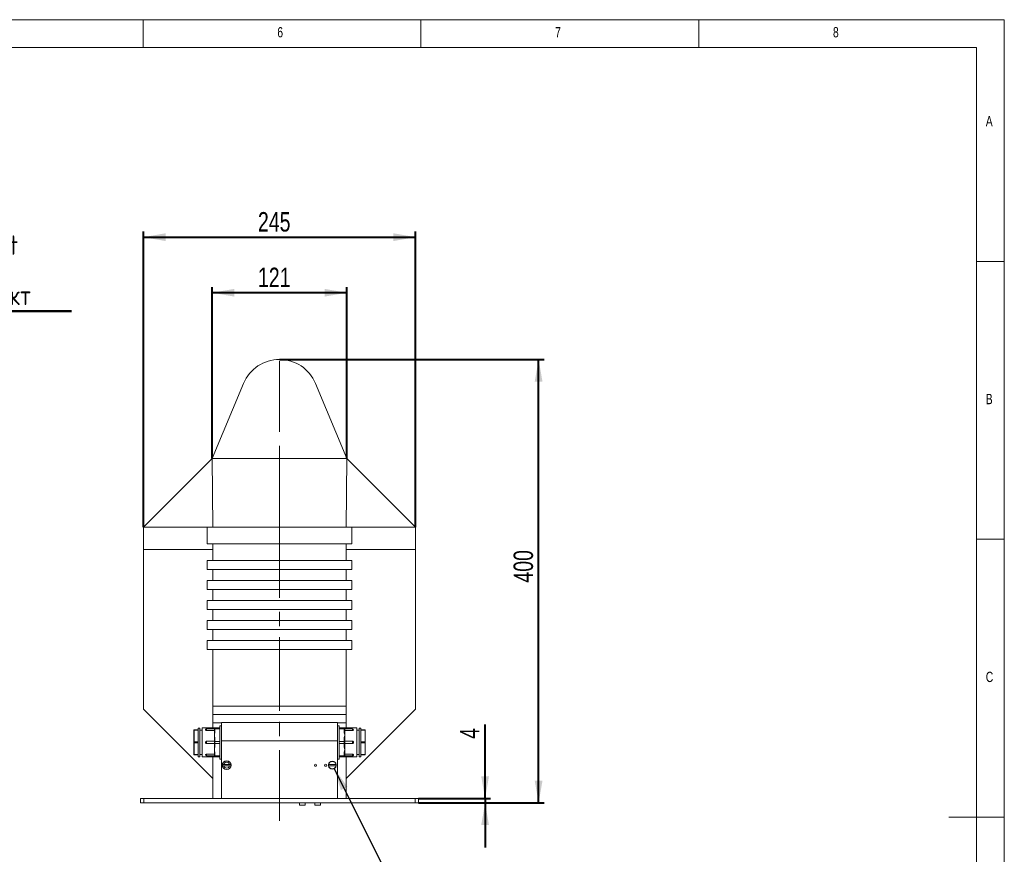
# Model space of a CAD drawing. Header units: millimetres. Extents: x 5 to 592, y 5 to 292.
# Tile 7 of 8: x 238 to 415, y 142 to 292. Entities that reach past the tile are written whole.
import ezdxf

# ---------------------------------------------------------------- set-up
doc = ezdxf.new("R2010")
doc.units = ezdxf.units.MM
doc.linetypes.add('CENTERX2', pattern=[20.32, 12.7, -2.54, 2.54, -2.54])
doc.layers.add('KÓTY_DO_VÝKRESŮ_NA_WEB', color=7, linetype='Continuous', lineweight=40)
doc.styles.add('SLDTEXTSTYLE0', font='TXT', dxfattribs={"width": 0.75})
doc.styles.add('SLDTEXTSTYLE4', font='TXT', dxfattribs={"width": 0.75, "bigfont": 'bigfont'})
doc.dimstyles.new('SLDDIMSTYLE0', dxfattribs={"dimtxt": 3.5, "dimasz": 4, "dimexe": 0, "dimexo": 0.0625, "dimgap": 0.875, "dimtad": 1, "dimdec": 1, "dimlfac": 5, "dimrnd": 1e-09, "dimzin": 12, "dimdsep": 46, "dimtxsty": 'SLDTEXTSTYLE0', "dimsah": 1, "dimcen": 0.09, "dimadec": 0, "dimazin": 3, "dimtfac": 1, "dimtmove": 0, "dimatfit": 0, "dimfxl": 1, "dimfrac": 2, "dimtolj": 1, "dimtzin": 12, "dimarcsym": 0})
doc.dimstyles.new('SLDDIMSTYLE1', dxfattribs={"dimtxt": 3.5, "dimasz": 4, "dimexe": 0, "dimexo": 0.0625, "dimgap": 0.875, "dimtad": 1, "dimdec": 1, "dimlfac": 5, "dimrnd": 1e-09, "dimzin": 12, "dimdsep": 46, "dimtxsty": 'SLDTEXTSTYLE0', "dimsah": 1, "dimcen": 0.09, "dimadec": 0, "dimazin": 3, "dimtfac": 1, "dimtofl": 0, "dimtmove": 0, "dimatfit": 3, "dimfxl": 1, "dimfrac": 2, "dimtolj": 1, "dimtzin": 12, "dimarcsym": 0})
doc.dimstyles.new('SLDDIMSTYLE2', dxfattribs={"dimtxt": 0.18, "dimasz": 4, "dimexe": 0, "dimexo": 0.0625, "dimgap": 0, "dimtad": 0, "dimtih": 1, "dimtoh": 1, "dimdec": 0, "dimrnd": 1e-09, "dimzin": 0, "dimdsep": 46, "dimtxsty": 'Standard', "dimsah": 1, "dimcen": 0.09, "dimadec": 0, "dimazin": 0, "dimtfac": 4, "dimtdec": 0, "dimtofl": 0, "dimtmove": 0, "dimatfit": 3, "dimfxl": 1, "dimfrac": 2, "dimtolj": 1, "dimtzin": 0, "dimarcsym": 0})

# ---------------------------------------------------------------- blocks, each defined once
blk = doc.blocks.new('SW_NOTE_3')
at = {"layer": 'KÓTY_DO_VÝKRESŮ_NA_WEB', "color": 0}
for p, q in [((0, 0), (36.08, 0)), ((36.08, 0), (0, 0)), ((0, 0), (36.08, 0)), ((36.08, 0), (0, 0)), ((0, 0), (36.08, 0)), ((36.08, 0), (0, 0))]:
    blk.add_line(p, q, dxfattribs=at)
at = {"layer": 'KÓTY_DO_VÝKRESŮ_NA_WEB', "color": 0, "char_height": 3.5, "attachment_point": 1}
for s, insert, style in [('Pružný kontakt', (0.04, 13.62), 'SLDTEXTSTYLE4'), ('Flexible contact', (0.04, 9.09), 'SLDTEXTSTYLE0'), ('\\M+18443\\M+18479\\M+18471\\M+1847B\\M+18479\\M+1847A \\M+1847B\\M+18480\\M+1847E\\M+18484\\M+18470\\M+1847B\\M+18484', (0.04, 4.57), 'SLDTEXTSTYLE4')]:
    blk.add_mtext(s, dxfattribs=dict(at, insert=insert, style=style))
blk = doc.blocks.new('_D_12')
at = {"layer": 'KÓTY_DO_VÝKRESŮ_NA_WEB'}
for p, q in [((272.46, 213.08), (272.46, 243.87)), ((296.66, 242.87), (272.46, 242.87)), ((296.66, 213.08), (296.66, 243.87))]:
    blk.add_line(p, q, dxfattribs=at)
for points in [[(272.46, 242.87), (276.46, 242.17), (276.46, 243.57)], [(296.66, 242.87), (292.66, 243.57), (292.66, 242.17)]]:
    blk.add_solid(points, dxfattribs=at)
at = {"layer": 'KÓTY_DO_VÝKRESŮ_NA_WEB', "insert": (280.68, 247.38), "char_height": 3.5, "attachment_point": 1, "style": 'SLDTEXTSTYLE0'}
blk.add_mtext('121', dxfattribs=at)
blk = doc.blocks.new('_D_13')
at = {"layer": 'KÓTY_DO_VÝKRESŮ_NA_WEB'}
for p, q in [((260.06, 200.68), (260.06, 253.87)), ((309.06, 200.68), (309.06, 253.87)), ((260.06, 252.87), (309.06, 252.87))]:
    blk.add_line(p, q, dxfattribs=at)
for points in [[(260.06, 252.87), (264.06, 252.17), (264.06, 253.57)], [(309.06, 252.87), (305.06, 253.57), (305.06, 252.17)]]:
    blk.add_solid(points, dxfattribs=at)
at = {"layer": 'KÓTY_DO_VÝKRESŮ_NA_WEB', "insert": (280.68, 257.38), "char_height": 3.5, "attachment_point": 1, "style": 'SLDTEXTSTYLE0'}
blk.add_mtext('245', dxfattribs=at)
blk = doc.blocks.new('_D_14')
at = {"layer": 'KÓTY_DO_VÝKRESŮ_NA_WEB'}
for p, q in [((321.56, 151.87), (321.56, 165.17)), ((309.57, 151.87), (322.56, 151.87)), ((309.57, 151.07), (322.56, 151.07)), ((321.56, 151.87), (321.56, 151.07)), ((321.56, 151.07), (321.56, 143.07))]:
    blk.add_line(p, q, dxfattribs=at)
for points in [[(321.56, 151.87), (322.26, 155.87), (320.86, 155.87)], [(321.56, 151.07), (320.86, 147.07), (322.26, 147.07)]]:
    blk.add_solid(points, dxfattribs=at)
at = {"layer": 'KÓTY_DO_VÝKRESŮ_NA_WEB', "insert": (317.05, 162.59), "char_height": 3.5, "attachment_point": 1, "rotation": 90, "style": 'SLDTEXTSTYLE0'}
blk.add_mtext('4', dxfattribs=at)
blk = doc.blocks.new('_D_15')
at = {"layer": 'KÓTY_DO_VÝKRESŮ_NA_WEB'}
for p, q in [((284.57, 230.87), (332.19, 230.87)), ((331.19, 151.07), (331.19, 230.87)), ((309.57, 151.07), (332.19, 151.07))]:
    blk.add_line(p, q, dxfattribs=at)
for points in [[(331.19, 230.87), (330.49, 226.87), (331.89, 226.87)], [(331.19, 151.07), (331.89, 155.07), (330.49, 155.07)]]:
    blk.add_solid(points, dxfattribs=at)
at = {"layer": 'KÓTY_DO_VÝKRESŮ_NA_WEB', "insert": (326.68, 190.71), "char_height": 3.5, "attachment_point": 1, "rotation": 90, "style": 'SLDTEXTSTYLE0'}
blk.add_mtext('400', dxfattribs=at)

msp = doc.modelspace()

# ---------------------------------------------------------------- linework, layer by layer
at = {"color": 7, "linetype": 'Continuous', "lineweight": 0}
for p, q in [((415, 292), (5, 292)), ((260, 287), (260, 292)), ((310, 292), (310, 287)), ((360, 287), (360, 292)), ((415, 5), (415, 292)), ((410, 287), (10, 287)), ((410, 287), (410, 10)), ((415, 248.5), (410, 248.5)), ((410, 198.5), (415, 198.5)), ((415, 148.5), (405, 148.5))]:
    msp.add_line(p, q, dxfattribs=at)
at = {"color": 7, "linetype": 'Continuous', "lineweight": 15}
for p, q in [((278.104, 226.565), (272.463, 213.066)), ((291.022, 226.565), (296.663, 213.066)), ((260.063, 200.666), (272.463, 213.066)), ((296.663, 213.066), (272.463, 213.066)), ((272.463, 213.066), (272.563, 200.666)), ((296.663, 213.066), (296.563, 200.666)), ((309.063, 200.666), (296.663, 213.066)), ((260.063, 200.666), (260.063, 196.666)), ((271.563, 200.666), (260.063, 200.666)), ((271.563, 200.666), (297.563, 200.666)), ((271.563, 200.666), (271.563, 197.666)), ((297.563, 197.666), (297.563, 200.666)), ((297.563, 200.666), (309.063, 200.666)), ((309.063, 200.666), (309.063, 196.666)), ((271.563, 197.666), (297.563, 197.666)), ((272.563, 197.666), (272.563, 196.666)), ((296.563, 197.666), (296.563, 196.666)), ((260.063, 196.666), (272.563, 196.666)), ((260.063, 196.666), (260.063, 167.966)), ((272.563, 194.666), (272.563, 196.666)), ((296.563, 194.666), (296.563, 196.666)), ((296.563, 196.666), (309.063, 196.666)), ((309.063, 196.666), (309.063, 167.966)), ((271.563, 194.666), (271.563, 193.066)), ((271.563, 194.666), (297.563, 194.666)), ((297.563, 193.066), (297.563, 194.666)), ((271.563, 193.066), (297.563, 193.066)), ((272.563, 191.066), (272.563, 193.066)), ((296.563, 191.066), (296.563, 193.066)), ((271.563, 191.066), (271.563, 189.466)), ((271.563, 191.066), (297.563, 191.066)), ((297.563, 189.466), (297.563, 191.066)), ((271.563, 189.466), (297.563, 189.466)), ((272.563, 187.466), (272.563, 189.466)), ((296.563, 187.466), (296.563, 189.466)), ((271.563, 187.466), (297.563, 187.466)), ((271.563, 187.466), (271.563, 185.866)), ((297.563, 185.866), (297.563, 187.466)), ((271.563, 185.866), (297.563, 185.866)), ((272.563, 183.866), (272.563, 185.866)), ((296.563, 183.866), (296.563, 185.866)), ((271.563, 183.866), (297.563, 183.866)), ((271.563, 183.866), (271.563, 182.266)), ((297.563, 182.266), (297.563, 183.866)), ((271.563, 182.266), (297.563, 182.266)), ((272.563, 180.266), (272.563, 182.266)), ((296.563, 180.266), (296.563, 182.266)), ((271.563, 180.266), (271.563, 178.666)), ((271.563, 180.266), (297.563, 180.266)), ((297.563, 178.666), (297.563, 180.266)), ((271.563, 178.666), (297.563, 178.666)), ((272.563, 168.466), (272.563, 178.666)), ((296.563, 168.466), (296.563, 178.666)), ((272.563, 168.466), (296.563, 168.466)), ((272.563, 166.966), (272.563, 168.466)), ((296.563, 168.466), (296.563, 166.966)), ((260.063, 167.966), (272.563, 155.466)), ((272.563, 166.966), (296.563, 166.966)), ((272.563, 165.466), (272.563, 166.966)), ((296.563, 155.466), (309.063, 167.966)), ((296.563, 166.966), (296.563, 165.466)), ((272.563, 165.466), (274.113, 165.466)), ((272.563, 164.562), (272.563, 165.466)), ((274.113, 164.964), (273.833, 164.964)), ((273.833, 158.964), (273.833, 164.964)), ((274.113, 165.564), (295.013, 165.564)), ((274.113, 162.264), (274.113, 165.564)), ((295.013, 162.264), (295.013, 165.564)), ((295.013, 165.466), (296.563, 165.466)), ((295.293, 164.964), (295.013, 164.964)), ((295.293, 164.964), (295.293, 158.964)), ((296.563, 164.562), (296.563, 165.466)), ((269.133, 164.118), (269.133, 164.194)), ((269.133, 162.039), (269.133, 164.118)), ((269.173, 164.228), (269.173, 164.234)), ((269.173, 164.234), (269.933, 164.234)), ((269.173, 164.228), (269.173, 164.152)), ((269.933, 164.228), (269.173, 164.228)), ((269.173, 164.138), (269.173, 164.152)), ((269.173, 164.152), (269.933, 164.152)), ((269.933, 164.138), (269.173, 164.138)), ((269.173, 164.138), (269.173, 162.059)), ((270.233, 164.535), (269.933, 164.535)), ((269.933, 164.535), (269.933, 164.232)), ((269.933, 164.232), (269.933, 164.228)), ((269.933, 164.228), (269.933, 164.19)), ((269.933, 164.19), (269.933, 164.152)), ((269.933, 164.152), (269.933, 164.146)), ((269.933, 164.146), (269.933, 162.05)), ((270.233, 164.535), (270.233, 159.392)), ((270.633, 164.164), (270.233, 164.164)), ((272.833, 164.562), (270.633, 164.562)), ((270.633, 159.365), (270.633, 164.562)), ((272.833, 164.414), (271.433, 164.414)), ((271.433, 164.414), (271.433, 164.107)), ((271.433, 164.107), (272.833, 164.107)), ((272.833, 164.462), (272.833, 164.562)), ((272.833, 164.315), (272.833, 164.462)), ((272.833, 163.831), (272.833, 164.315)), ((272.833, 163.263), (272.833, 163.831)), ((272.833, 162.594), (272.833, 163.263)), ((272.933, 164.562), (272.933, 164.388)), ((272.933, 164.562), (273.833, 164.562)), ((272.933, 164.388), (272.933, 163.881)), ((272.933, 164.388), (273.833, 164.388)), ((296.193, 164.562), (295.293, 164.562)), ((296.193, 164.388), (295.293, 164.388)), ((296.193, 164.388), (296.193, 164.562)), ((296.193, 163.881), (296.193, 164.388)), ((298.493, 164.562), (296.293, 164.562)), ((296.293, 164.562), (296.293, 164.462)), ((296.293, 164.462), (296.293, 164.315)), ((297.693, 164.414), (296.293, 164.414)), ((296.293, 164.315), (296.293, 163.831)), ((296.293, 164.107), (297.693, 164.107)), ((296.293, 163.831), (296.293, 163.263)), ((296.293, 163.263), (296.293, 162.594)), ((297.693, 164.107), (297.693, 164.414)), ((298.493, 164.562), (298.493, 159.365)), ((298.893, 164.164), (298.493, 164.164)), ((299.193, 164.535), (298.893, 164.535)), ((298.893, 161.964), (298.893, 164.535)), ((299.193, 164.232), (299.193, 164.535)), ((299.193, 164.234), (299.953, 164.234)), ((299.193, 164.228), (299.193, 164.232)), ((299.193, 164.19), (299.193, 164.228)), ((299.953, 164.228), (299.193, 164.228)), ((299.193, 164.152), (299.193, 164.19)), ((299.193, 164.146), (299.193, 164.152)), ((299.193, 164.152), (299.953, 164.152)), ((299.193, 162.05), (299.193, 164.146)), ((299.953, 164.138), (299.193, 164.138)), ((299.953, 164.234), (299.953, 164.228)), ((299.953, 164.152), (299.953, 164.228)), ((299.953, 164.152), (299.953, 164.138)), ((299.953, 162.059), (299.953, 164.138)), ((299.993, 164.194), (299.993, 164.118)), ((299.993, 164.118), (299.993, 162.039)), ((269.173, 162.039), (269.133, 162.039)), ((269.133, 161.888), (269.133, 162.039)), ((269.133, 161.888), (269.173, 161.888)), ((269.133, 159.809), (269.133, 161.888)), ((269.173, 162.039), (269.173, 162.059)), ((269.173, 162.059), (269.933, 162.059)), ((269.933, 162.039), (269.173, 162.039)), ((269.173, 162.039), (269.173, 161.888)), ((269.173, 161.888), (269.933, 161.888)), ((269.173, 161.868), (269.173, 161.888)), ((269.933, 161.868), (269.173, 161.868)), ((269.173, 161.868), (269.173, 159.789)), ((269.933, 162.05), (269.933, 162.039)), ((269.933, 162.039), (269.933, 161.964)), ((269.933, 161.964), (269.933, 161.888)), ((269.933, 161.888), (269.933, 161.877)), ((269.933, 161.877), (269.933, 159.781)), ((272.833, 162.164), (271.433, 162.164)), ((271.433, 162.164), (271.433, 161.764)), ((271.433, 161.764), (272.833, 161.764)), ((272.833, 162.11), (272.833, 162.594)), ((272.833, 161.817), (272.833, 162.11)), ((272.833, 161.333), (272.833, 161.817)), ((272.833, 160.665), (272.833, 161.333)), ((272.933, 162.644), (272.933, 162.137)), ((272.933, 162.137), (272.933, 161.79)), ((272.933, 162.137), (273.833, 162.137)), ((272.933, 161.79), (272.933, 161.283)), ((272.933, 161.79), (273.833, 161.79)), ((274.113, 162.264), (295.013, 162.264)), ((274.113, 151.866), (274.113, 162.264)), ((295.013, 151.866), (295.013, 162.264)), ((296.193, 162.137), (295.293, 162.137)), ((296.193, 161.79), (295.293, 161.79)), ((296.193, 162.137), (296.193, 162.644)), ((296.193, 161.79), (296.193, 162.137)), ((296.193, 161.283), (296.193, 161.79)), ((296.293, 162.594), (296.293, 162.11)), ((297.693, 162.164), (296.293, 162.164)), ((296.293, 162.11), (296.293, 161.817)), ((296.293, 161.817), (296.293, 161.333)), ((296.293, 161.764), (297.693, 161.764)), ((296.293, 161.333), (296.293, 160.665)), ((297.693, 161.764), (297.693, 162.164)), ((298.893, 159.392), (298.893, 161.964)), ((299.193, 162.059), (299.953, 162.059)), ((299.193, 162.039), (299.193, 162.05)), ((299.193, 161.964), (299.193, 162.039)), ((299.953, 162.039), (299.193, 162.039)), ((299.193, 161.888), (299.193, 161.964)), ((299.193, 161.888), (299.953, 161.888)), ((299.193, 161.877), (299.193, 161.888)), ((299.193, 159.781), (299.193, 161.877)), ((299.953, 161.868), (299.193, 161.868)), ((299.953, 162.059), (299.953, 162.039)), ((299.953, 161.888), (299.953, 162.039)), ((299.993, 162.039), (299.953, 162.039)), ((299.953, 161.888), (299.953, 161.868)), ((299.953, 161.888), (299.993, 161.888)), ((299.953, 159.789), (299.953, 161.868)), ((299.993, 162.039), (299.993, 161.888)), ((299.993, 161.888), (299.993, 159.809)), ((269.133, 159.734), (269.133, 159.809)), ((269.173, 159.789), (269.933, 159.789)), ((269.173, 159.775), (269.173, 159.789)), ((269.933, 159.775), (269.173, 159.775)), ((269.173, 159.775), (269.173, 159.699)), ((269.173, 159.699), (269.933, 159.699)), ((269.173, 159.694), (269.173, 159.699)), ((269.933, 159.694), (269.173, 159.694)), ((269.933, 159.781), (269.933, 159.775)), ((269.933, 159.775), (269.933, 159.737)), ((269.933, 159.737), (269.933, 159.699)), ((269.933, 159.699), (269.933, 159.695)), ((269.933, 159.695), (269.933, 159.392)), ((270.233, 159.764), (270.633, 159.764)), ((272.833, 159.82), (271.433, 159.82)), ((271.433, 159.82), (271.433, 159.514)), ((271.433, 159.514), (272.833, 159.514)), ((272.833, 160.096), (272.833, 160.665)), ((272.833, 159.612), (272.833, 160.096)), ((272.833, 159.465), (272.833, 159.612)), ((272.933, 160.046), (272.933, 159.539)), ((272.933, 159.539), (273.833, 159.539)), ((272.933, 159.539), (272.933, 159.365)), ((296.193, 159.539), (295.293, 159.539)), ((296.193, 159.539), (296.193, 160.046)), ((296.193, 159.365), (296.193, 159.539)), ((296.293, 160.665), (296.293, 160.096)), ((296.293, 160.096), (296.293, 159.612)), ((297.693, 159.82), (296.293, 159.82)), ((296.293, 159.612), (296.293, 159.465)), ((296.293, 159.514), (297.693, 159.514)), ((297.693, 159.514), (297.693, 159.82)), ((298.493, 159.764), (298.893, 159.764)), ((299.193, 159.789), (299.953, 159.789)), ((299.193, 159.775), (299.193, 159.781)), ((299.953, 159.775), (299.193, 159.775)), ((299.193, 159.737), (299.193, 159.775)), ((299.193, 159.699), (299.193, 159.737)), ((299.193, 159.699), (299.953, 159.699)), ((299.193, 159.695), (299.193, 159.699)), ((299.193, 159.392), (299.193, 159.695)), ((299.953, 159.694), (299.193, 159.694)), ((299.953, 159.789), (299.953, 159.775)), ((299.953, 159.699), (299.953, 159.775)), ((299.953, 159.699), (299.953, 159.694)), ((299.993, 159.809), (299.993, 159.734)), ((269.933, 159.392), (270.233, 159.392)), ((270.633, 159.365), (272.833, 159.365)), ((272.563, 151.866), (272.563, 159.365)), ((272.833, 159.365), (272.833, 159.465)), ((272.933, 159.365), (273.833, 159.365)), ((273.833, 158.964), (274.113, 158.964)), ((275.582, 157.986), (274.533, 157.986)), ((274.533, 157.746), (275.582, 157.746)), ((293.419, 157.986), (294.717, 157.986)), ((293.419, 157.746), (294.717, 157.746)), ((295.013, 158.964), (295.293, 158.964)), ((296.193, 159.365), (295.293, 159.365)), ((296.293, 159.465), (296.293, 159.365)), ((296.293, 159.365), (298.493, 159.365)), ((296.563, 151.866), (296.563, 159.365)), ((298.893, 159.392), (299.193, 159.392)), ((259.563, 151.066), (259.563, 151.866)), ((259.563, 151.866), (260.163, 151.866)), ((260.163, 151.066), (259.563, 151.066)), ((260.163, 151.866), (260.163, 151.066)), ((308.963, 151.866), (260.163, 151.866)), ((260.163, 151.066), (308.963, 151.066)), ((288.173, 151.066), (288.173, 150.685)), ((288.173, 150.685), (289.173, 150.685)), ((289.173, 150.685), (289.173, 151.066)), ((290.913, 151.066), (290.913, 150.685)), ((290.913, 150.685), (291.913, 150.685)), ((291.913, 150.685), (291.913, 151.066)), ((308.963, 151.066), (308.963, 151.866)), ((308.963, 151.866), (309.563, 151.866)), ((309.563, 151.066), (308.963, 151.066)), ((309.563, 151.866), (309.563, 151.066))]:
    msp.add_line(p, q, dxfattribs=at)
at = {"color": 7, "linetype": 'Continuous', "lineweight": 15, "flags": 128}
for points in [[(269.173, 164.138), (269.165, 164.137), (269.158, 164.136), (269.151, 164.134), (269.145, 164.132), (269.14, 164.129), (269.136, 164.125), (269.134, 164.122), (269.133, 164.118)], [(272.833, 163.831), (272.835, 163.841), (272.84, 163.85), (272.85, 163.859), (272.862, 163.866), (272.877, 163.872), (272.895, 163.877), (272.913, 163.88), (272.933, 163.881)], [(296.193, 163.881), (296.212, 163.88), (296.231, 163.877), (296.248, 163.872), (296.264, 163.866), (296.276, 163.859), (296.285, 163.85), (296.291, 163.841), (296.293, 163.831)], [(299.993, 164.118), (299.992, 164.122), (299.99, 164.125), (299.986, 164.129), (299.981, 164.132), (299.975, 164.134), (299.968, 164.136), (299.961, 164.137), (299.953, 164.138)], [(269.133, 162.039), (269.134, 162.043), (269.136, 162.047), (269.14, 162.051), (269.145, 162.054), (269.151, 162.056), (269.158, 162.058), (269.165, 162.059), (269.173, 162.059)], [(269.173, 161.868), (269.165, 161.868), (269.158, 161.869), (269.151, 161.871), (269.145, 161.874), (269.14, 161.877), (269.136, 161.88), (269.134, 161.884), (269.133, 161.888)], [(272.933, 162.644), (272.913, 162.643), (272.895, 162.641), (272.877, 162.636), (272.862, 162.63), (272.85, 162.622), (272.84, 162.613), (272.835, 162.604), (272.833, 162.594)], [(272.933, 161.283), (272.913, 161.284), (272.895, 161.287), (272.877, 161.291), (272.862, 161.297), (272.85, 161.305), (272.84, 161.314), (272.835, 161.323), (272.833, 161.333)], [(296.193, 162.644), (296.212, 162.643), (296.231, 162.641), (296.248, 162.636), (296.264, 162.63), (296.276, 162.622), (296.285, 162.613), (296.291, 162.604), (296.293, 162.594)], [(296.193, 161.283), (296.212, 161.284), (296.231, 161.287), (296.248, 161.291), (296.264, 161.297), (296.276, 161.305), (296.285, 161.314), (296.291, 161.323), (296.293, 161.333)], [(299.953, 162.059), (299.961, 162.059), (299.968, 162.058), (299.975, 162.056), (299.981, 162.054), (299.986, 162.051), (299.99, 162.047), (299.992, 162.043), (299.993, 162.039)], [(299.993, 161.888), (299.992, 161.884), (299.99, 161.88), (299.986, 161.877), (299.981, 161.874), (299.975, 161.871), (299.968, 161.869), (299.961, 161.868), (299.953, 161.868)], [(269.133, 159.809), (269.134, 159.806), (269.136, 159.802), (269.14, 159.798), (269.145, 159.795), (269.151, 159.793), (269.158, 159.791), (269.165, 159.79), (269.173, 159.789)], [(272.933, 160.046), (272.913, 160.047), (272.895, 160.05), (272.877, 160.055), (272.862, 160.061), (272.85, 160.068), (272.84, 160.077), (272.835, 160.087), (272.833, 160.096)], [(296.293, 160.096), (296.291, 160.087), (296.285, 160.077), (296.276, 160.068), (296.264, 160.061), (296.248, 160.055), (296.231, 160.05), (296.212, 160.047), (296.193, 160.046)], [(299.953, 159.789), (299.961, 159.79), (299.968, 159.791), (299.975, 159.793), (299.981, 159.795), (299.986, 159.798), (299.99, 159.802), (299.992, 159.806), (299.993, 159.809)]]:
    msp.add_lwpolyline(points, dxfattribs=at)
at = {"color": 7, "linetype": 'Continuous', "lineweight": 15}
for centre, radius in [((275.058, 157.866), 0.8), ((275.058, 157.866), 0.777), ((291.033, 157.846), 0.19), ((292.873, 157.846), 0.19)]:
    msp.add_circle(centre, radius, dxfattribs=at)
for centre, radius, start, end in [((284.563, 223.866), 7, 22.68013, 157.31987), ((269.173, 164.194), 0.04, 90, 180), ((269.17, 164.191), 0.0376, 86.19127, 175.59652), ((269.17, 164.115), 0.0376, 86.18899, 175.59637), ((271.433, 164.214), 0.2, 90, 180.0595), ((272.933, 164.462), 0.1, 90, 180), ((296.193, 164.462), 0.1, 0, 90), ((297.693, 164.214), 0.2, 0.05712, 90), ((299.953, 164.194), 0.04, 0, 90), ((299.955, 164.191), 0.0376, 4.40348, 93.80873), ((299.955, 164.115), 0.0376, 4.40363, 93.81101), ((269.17, 159.812), 0.0376, 184.40605, 273.80859), ((269.17, 159.736), 0.0376, 184.40363, 273.81101), ((269.173, 159.734), 0.04, 180, 270), ((271.433, 159.714), 0.2, 180.05712, 270), ((297.693, 159.714), 0.2, 270, 0.0595), ((299.955, 159.812), 0.0376, 266.19141, 355.59395), ((299.955, 159.736), 0.0376, 266.18899, 355.59637), ((299.953, 159.734), 0.04, 270, 0), ((272.933, 159.465), 0.1, 180, 270), ((275.058, 157.866), 0.775, 171.08942, 188.91058), ((275.058, 157.866), 0.538, 12.88604, 167.11396), ((275.058, 157.866), 0.538, 192.88604, 347.11396), ((275.058, 157.866), 0.775, 351.08942, 8.91058), ((294.068, 157.866), 0.7, 170.12911, 189.87089), ((294.068, 157.866), 0.7, 9.87089, 170.12911), ((294.068, 157.866), 0.7, 189.87089, 350.12911), ((294.068, 157.866), 0.66, 10.47568, 169.52432), ((294.068, 157.866), 0.66, 190.47568, 349.52432), ((294.068, 157.866), 0.7, 350.12911, 9.87089), ((296.193, 159.465), 0.1, 270, 0)]:
    msp.add_arc(centre, radius, start, end, dxfattribs=at)
for centre, ratio, start_param, end_param in [((272.933, 164.315), 0.7320508, 1.5707963, 3.1415927), ((296.193, 164.315), 0.7320508, 0, 1.5707963), ((272.933, 162.11), 0.2679492, 1.5707963, 3.1415927), ((272.933, 161.817), 0.2679492, 3.1415927, 4.712389), ((296.193, 162.11), 0.2679492, 0, 1.5707963), ((296.193, 161.817), 0.2679492, 4.712389, 6.2831853), ((272.933, 159.612), 0.7320508, 3.1415927, 4.712389), ((296.193, 159.612), 0.7320508, 4.712389, 6.2831853)]:
    msp.add_ellipse(centre, major_axis=(0.1, 0), ratio=ratio, start_param=start_param, end_param=end_param, dxfattribs=at)
for points, knots in [([(271.433, 164.107), (271.41, 164.108), (271.365, 164.111), (271.306, 164.13), (271.26, 164.158), (271.236, 164.187), (271.234, 164.206), (271.233, 164.214)], [0, 0, 0, 0, 0.2145863, 0.4291645, 0.6438276, 0.8584377, 1, 1, 1, 1]), ([(272.933, 163.881), (272.93, 163.823), (272.919, 163.616), (272.867, 163.411), (272.833, 163.264), (272.833, 163.263)], [0, 0, 0, 0, 0.2776284, 0.993804, 1, 1, 1, 1]), ([(272.833, 163.263), (272.833, 163.261), (272.867, 163.114), (272.919, 162.909), (272.93, 162.702), (272.933, 162.644)], [0, 0, 0, 0, 0.0061923, 0.7223711, 1, 1, 1, 1]), ([(296.293, 163.263), (296.293, 163.264), (296.259, 163.411), (296.206, 163.616), (296.196, 163.823), (296.193, 163.881)], [0, 0, 0, 0, 0.006196, 0.7223716, 1, 1, 1, 1]), ([(296.193, 162.644), (296.196, 162.702), (296.206, 162.909), (296.259, 163.114), (296.293, 163.261), (296.293, 163.263)], [0, 0, 0, 0, 0.2776289, 0.9938077, 1, 1, 1, 1]), ([(297.893, 164.214), (297.891, 164.202), (297.886, 164.179), (297.852, 164.147), (297.801, 164.123), (297.745, 164.109), (297.708, 164.108), (297.693, 164.107)], [0, 0, 0, 0, 0.214191, 0.4283687, 0.6427743, 0.8574249, 1, 1, 1, 1]), ([(271.233, 161.964), (271.235, 161.986), (271.239, 162.031), (271.274, 162.091), (271.324, 162.136), (271.381, 162.16), (271.418, 162.162), (271.433, 162.163)], [0, 0, 0, 0, 0.21419, 0.4283706, 0.6427726, 0.8574244, 1, 1, 1, 1]), ([(271.433, 161.764), (271.41, 161.766), (271.365, 161.77), (271.306, 161.805), (271.26, 161.855), (271.236, 161.912), (271.234, 161.949), (271.233, 161.964)], [0, 0, 0, 0, 0.214586, 0.4291669, 0.6438272, 0.8584338, 1, 1, 1, 1]), ([(272.933, 161.283), (272.93, 161.225), (272.919, 161.018), (272.867, 160.813), (272.833, 160.666), (272.833, 160.665)], [0, 0, 0, 0, 0.2776284, 0.993806, 1, 1, 1, 1]), ([(296.293, 160.665), (296.293, 160.666), (296.259, 160.813), (296.206, 161.018), (296.196, 161.225), (296.193, 161.283)], [0, 0, 0, 0, 0.006194, 0.7223716, 1, 1, 1, 1]), ([(297.693, 162.163), (297.715, 162.161), (297.76, 162.157), (297.82, 162.122), (297.865, 162.072), (297.889, 162.016), (297.892, 161.978), (297.893, 161.964)], [0, 0, 0, 0, 0.2145853, 0.4291665, 0.6438269, 0.8584336, 1, 1, 1, 1]), ([(297.893, 161.964), (297.891, 161.941), (297.886, 161.896), (297.852, 161.836), (297.801, 161.791), (297.745, 161.767), (297.708, 161.765), (297.693, 161.764)], [0, 0, 0, 0, 0.2141896, 0.4283698, 0.6427745, 0.8574241, 1, 1, 1, 1]), ([(271.233, 159.714), (271.235, 159.725), (271.239, 159.748), (271.274, 159.78), (271.324, 159.805), (271.381, 159.818), (271.418, 159.82), (271.433, 159.82)], [0, 0, 0, 0, 0.2141909, 0.4283684, 0.6427738, 0.8574253, 1, 1, 1, 1]), ([(272.833, 160.665), (272.833, 160.663), (272.867, 160.516), (272.919, 160.311), (272.93, 160.104), (272.933, 160.046)], [0, 0, 0, 0, 0.006196, 0.7223716, 1, 1, 1, 1]), ([(296.193, 160.046), (296.196, 160.104), (296.206, 160.311), (296.259, 160.516), (296.293, 160.663), (296.293, 160.665)], [0, 0, 0, 0, 0.2776284, 0.993804, 1, 1, 1, 1]), ([(297.693, 159.82), (297.715, 159.819), (297.76, 159.816), (297.82, 159.797), (297.865, 159.769), (297.889, 159.74), (297.892, 159.721), (297.893, 159.714)], [0, 0, 0, 0, 0.2145854, 0.4291632, 0.6438259, 0.858438, 1, 1, 1, 1]), ([(274.533, 157.986), (274.512, 157.986), (274.462, 157.986), (274.4, 157.986), (274.345, 157.986), (274.308, 157.986), (274.297, 157.986), (274.293, 157.986)], [0, 0, 0, 0, 0.1886429, 0.4374181, 0.5916686, 0.8280344, 1, 1, 1, 1]), ([(274.293, 157.746), (274.293, 157.746), (274.299, 157.746), (274.317, 157.746), (274.359, 157.746), (274.417, 157.746), (274.481, 157.746), (274.521, 157.746), (274.533, 157.746)], [0, 0, 0, 0, 0.0346771, 0.2695606, 0.408585, 0.6497764, 0.8908374, 1, 1, 1, 1]), ([(275.823, 157.986), (275.821, 157.986), (275.813, 157.986), (275.783, 157.986), (275.724, 157.986), (275.654, 157.986), (275.604, 157.986), (275.582, 157.986)], [0, 0, 0, 0, 0.09516, 0.3301829, 0.5663703, 0.8051335, 1, 1, 1, 1]), ([(275.582, 157.746), (275.585, 157.746), (275.616, 157.746), (275.675, 157.746), (275.747, 157.746), (275.802, 157.746), (275.816, 157.746), (275.823, 157.746)], [0, 0, 0, 0, 0.0203994, 0.2733835, 0.5204183, 0.7621438, 1, 1, 1, 1]), ([(293.419, 157.986), (293.414, 157.986), (293.405, 157.986), (293.393, 157.986), (293.384, 157.986), (293.379, 157.986), (293.378, 157.986), (293.378, 157.986)], [0, 0, 0, 0, 0.219089, 0.438244, 0.6555382, 0.8695087, 1, 1, 1, 1]), ([(293.378, 157.746), (293.379, 157.746), (293.38, 157.746), (293.386, 157.746), (293.396, 157.746), (293.408, 157.746), (293.416, 157.746), (293.419, 157.746)], [0, 0, 0, 0, 0.2105969, 0.421134, 0.6330028, 0.8478838, 1, 1, 1, 1]), ([(294.758, 157.986), (294.757, 157.986), (294.756, 157.986), (294.749, 157.986), (294.739, 157.986), (294.728, 157.986), (294.72, 157.986), (294.717, 157.986)], [0, 0, 0, 0, 0.21059643, 0.42113308, 0.63299266, 0.84788409, 1, 1, 1, 1]), ([(294.717, 157.746), (294.722, 157.746), (294.731, 157.746), (294.743, 157.746), (294.752, 157.746), (294.757, 157.746), (294.757, 157.746), (294.758, 157.746)], [0, 0, 0, 0, 0.219089, 0.438244, 0.6555382, 0.8695087, 1, 1, 1, 1])]:
    msp.add_open_spline(points, degree=3, knots=knots, dxfattribs=at)
at = {"layer": 'KÓTY_DO_VÝKRESŮ_NA_WEB', "linetype": 'CENTERX2', "lineweight": 0}
for p, q in [((284.563, 230.565), (284.563, 213.066)), ((284.563, 213.066), (284.563, 200.666)), ((284.563, 200.666), (284.563, 163.966)), ((284.563, 147.866), (284.563, 182.666))]:
    msp.add_line(p, q, dxfattribs=at)

# ---------------------------------------------------------------- block references
at = {"layer": 'KÓTY_DO_VÝKRESŮ_NA_WEB'}
msp.add_blockref('SW_NOTE_3', (211.048, 239.572), dxfattribs=at)

# ---------------------------------------------------------------- texts
at = {"color": 7, "linetype": 'Continuous', "lineweight": 0, "char_height": 1.852, "attachment_point": 1, "style": 'SLDTEXTSTYLE0'}
for s, insert in [('6', (284.167, 290.668)), ('7', (334.167, 290.668)), ('8', (384.167, 290.668)), ('A', (411.667, 274.668)), ('B', (411.667, 224.668)), ('C', (411.667, 174.668))]:
    msp.add_mtext(s, dxfattribs=dict(at, insert=insert))

# ---------------------------------------------------------------- dimensions: what is measured, and where the dimension line sits
at = {"layer": 'KÓTY_DO_VÝKRESŮ_NA_WEB'}
for base, p1, p2, picture, middle in [((309.063, 252.866), (260.063, 200.666), (309.063, 200.666), '_D_13', (284.563, 252.866)), ((272.463, 242.866), (296.663, 213.066), (272.463, 213.066), '_D_12', (284.563, 242.866))]:
    dim = msp.add_linear_dim(base=base, p1=p1, p2=p2, dimstyle='SLDDIMSTYLE1', dxfattribs=at)
    dim.commit()
    dim.dimension.update_dxf_attribs({"geometry": picture, "text_midpoint": middle, "dimtype": 160})
dim = msp.add_linear_dim(base=(331.193, 230.866), p1=(309.563, 151.066), p2=(284.563, 230.866), angle=90, text='400', dimstyle='SLDDIMSTYLE1', dxfattribs=at)
dim.commit()
dim.dimension.update_dxf_attribs({"geometry": '_D_15', "text_midpoint": (331.193, 194.584), "dimtype": 160})
dim = msp.add_linear_dim(base=(321.563, 151.066), p1=(309.563, 151.866), p2=(309.563, 151.066), angle=90, dimstyle='SLDDIMSTYLE0', dxfattribs=at)
dim.commit()
dim.dimension.update_dxf_attribs({"geometry": '_D_14', "text_midpoint": (321.563, 163.88), "dimtype": 160})

# ---------------------------------------------------------------- leaders
msp.add_leader([(294.402, 157.25), (309.921, 126.268)], dimstyle='SLDDIMSTYLE2', dxfattribs=at)

doc.saveas('drawing.dxf')
